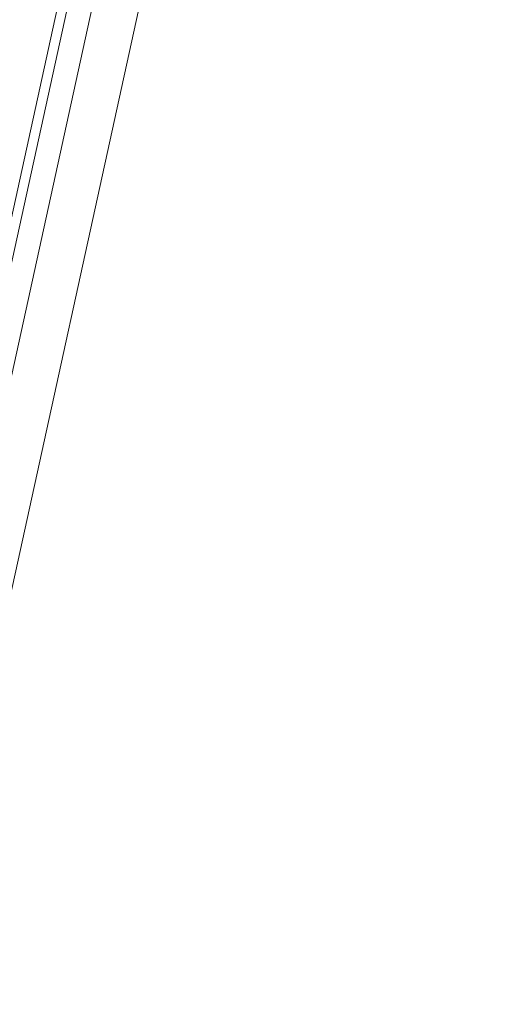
# Model space of a CAD drawing. Header units: metres. Extents: x 233012 to 233264, y 553571 to 554014.
# Tile 180 of 256: x 233199.7624 to 233199.8595, y 553815.1203 to 553815.3241. Entities that reach past the tile are written whole.
import ezdxf

# ---------------------------------------------------------------- set-up
doc = ezdxf.new("R2010")
doc.units = ezdxf.units.M
doc.layers.add('A-NL30_stijlen_dorpels-pui', color=252, linetype='Continuous', lineweight=5)
doc.layers.add('A-NL30_wandopeningen', color=252, linetype='Continuous', lineweight=5)

# ---------------------------------------------------------------- blocks, each defined once
blk = doc.blocks.new('NLRS_31_WI_CWP_aluminium raam_gen_mie - AWS 65 BS kiep-2839039-01_Situatie')
at = {"layer": 'A-NL30_wandopeningen'}
for p, q in [((-0.1994, -0.0085), (0.1994, -0.0085)), ((-0.2065, -0.0105), (0.2065, -0.0105)), ((-0.2065, -0.0155), (0.2065, -0.0155))]:
    blk.add_line(p, q, dxfattribs=at)
blk = doc.blocks.new('Rectangular Mullion - NLRS_31_CWM_vliesgevelprofiel bxh 50x200_gen_mie-2811612-01_Situatie')
at = {"layer": 'A-NL30_stijlen_dorpels-pui'}
blk.add_line((233203.5898, 553832.70425), (233203.70738, 553833.24153), dxfattribs=at)

msp = doc.modelspace()

# ---------------------------------------------------------------- block references
at = {"layer": 'A-NL30_stijlen_dorpels-pui'}
msp.add_blockref('Rectangular Mullion - NLRS_31_CWM_vliesgevelprofiel bxh 50x200_gen_mie-2811612-01_Situatie', (-3.84783, -17.58392), dxfattribs=at)
at = {"layer": 'A-NL30_wandopeningen', "rotation": 77.656729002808}
msp.add_blockref('NLRS_31_WI_CWP_aluminium raam_gen_mie - AWS 65 BS kiep-2839039-01_Situatie', (233199.77634, 553815.39431), dxfattribs=at)

doc.saveas('drawing.dxf')
